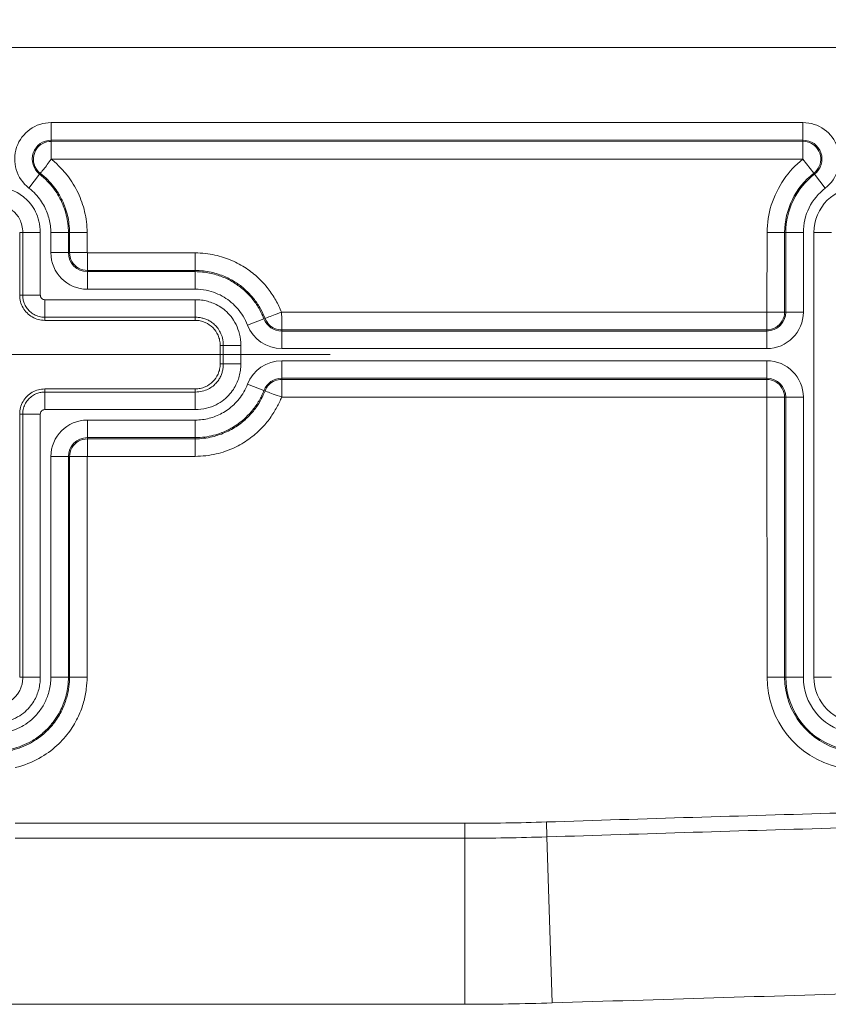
# Model space of a CAD drawing. Header units: inches. Extents: x 0 to 153, y 3 to 96.
# Tile 103 of 132: x 114.03 to 115.64, y 62.04 to 64.01. Entities that reach past the tile are written whole.
import ezdxf

# ---------------------------------------------------------------- set-up
doc = ezdxf.new("R2010")
doc.units = ezdxf.units.IN
doc.header["$LTSCALE"] = 4.5
doc.header["$MEASUREMENT"] = 0
doc.layers.add('Centerline (ANSI)', color=1, linetype='Continuous', lineweight=9, true_color=0xff0000)
for name, color, linetype, lineweight in [('Dimension (ANSI)', 7, 'Continuous', 9), ('Visible (ANSI)', 7, 'Continuous', 18), ('Visible Narrow (ANSI)', 7, 'Continuous', 5)]:
    doc.layers.add(name, color=color, linetype=linetype, lineweight=lineweight)
doc.styles.add('Note Text (ANSI)', font='arial.ttf')
doc.dimstyles.new('.XXX', dxfattribs={"dimscale": 4.5, "dimtxt": 0.095, "dimasz": 0.125, "dimexe": 0.1875, "dimexo": 0.063, "dimgap": 0.0625, "dimtad": 0, "dimtih": 1, "dimtoh": 1, "dimdec": 3, "dimrnd": 1e-08, "dimzin": 0, "dimdsep": 46, "dimtxsty": 'Note Text (ANSI)', "dimblk": 'Filled-1', "dimcen": 0.09, "dimdle": 0.45, "dimclrd": 256, "dimclre": 256, "dimclrt": 256, "dimadec": 0, "dimazin": 1, "dimtfac": 1.263158, "dimtofl": 0, "dimtmove": 0, "dimatfit": 3, "dimfxl": 1, "dimtolj": 1, "dimtzin": 4, "dimlwd": -1, "dimlwe": -1, "dimarcsym": 0})

# ---------------------------------------------------------------- blocks, each defined once
blk = doc.blocks.new('Filled-1')
at = {"color": 0}
for p, q in [((0, 0), (-1, 0.25)), ((-1, 0.25), (-1, -0.25)), ((-1, 0), (0, 0)), ((-1, -0.25), (0, 0))]:
    blk.add_line(p, q, dxfattribs=at)
at = {"color": 0, "flags": 128}
blk.add_lwpolyline([(-1, -0.25), (0, 0), (-1, 0.25), (-1, -0.25)], dxfattribs=at)
at = {"color": 0}
blk.add_solid([(-1, -0.25), (0, 0), (-1, 0.25), (-1, -0.25)], dxfattribs=at)
blk = doc.blocks.new('*D67')
at = {"layer": 'Defpoints', "color": 0, "transparency": 16777216}
for p in [(127.5591, 68.1746), (127.5591, 63.9629), (113.9341, 63.3379)]:
    blk.add_point(p, dxfattribs=at)
at = {"layer": 'Dimension (ANSI)', "transparency": 16777216}
for p, q in [((113.9341, 63.6214), (113.9341, 69.0184)), ((127.5591, 64.2464), (127.5591, 69.0184)), ((114.4966, 68.1746), (120.1934, 68.1746)), ((126.9966, 68.1746), (122.1582, 68.1746))]:
    blk.add_line(p, q, dxfattribs=at)
at = {"layer": 'Dimension (ANSI)', "transparency": 16777216, "xscale": 0.5625, "yscale": 0.5625, "zscale": 0.5625, "rotation": 180}
blk.add_blockref('Filled-1', (113.9341, 68.1746), dxfattribs=at)
at = {"layer": 'Dimension (ANSI)', "transparency": 16777216, "xscale": 0.5625, "yscale": 0.5625, "zscale": 0.5625}
blk.add_blockref('Filled-1', (127.5591, 68.1746), dxfattribs=at)
at = {"layer": 'Dimension (ANSI)', "transparency": 16777216, "insert": (120.4746, 68.393), "char_height": 0.4275, "attachment_point": 1, "style": 'Note Text (ANSI)'}
blk.add_mtext('\\A1;13.63', dxfattribs=at)

msp = doc.modelspace()

# ---------------------------------------------------------------- linework, layer by layer
at = {"layer": 'Centerline (ANSI)', "linetype": 'Continuous'}
msp.add_line((114.6466, 63.3379), (113.2216, 63.3379), dxfattribs=at)
at = {"layer": 'Visible (ANSI)'}
for p, q in [((116.2466, 63.9504), (113.6066, 63.9504)), ((114.0276, 63.4563), (114.0276, 63.5814)), ((114.1626, 63.541), (114.1626, 63.5057)), ((114.3776, 63.4063), (114.0776, 63.4063)), ((114.4276, 63.3194), (114.4276, 63.3564)), ((115.5179, 63.2532), (115.5179, 63.2885)), ((114.0776, 63.2694), (114.3776, 63.2694)), ((114.0276, 62.6944), (114.0276, 63.2194)), ((114.1623, 63.1344), (114.127, 63.1344))]:
    msp.add_line(p, q, dxfattribs=at)
for points, knots in [([(114.0776, 63.4063), (114.0733, 63.4063), (114.0645, 63.4075), (114.0523, 63.4125), (114.0418, 63.4206), (114.0337, 63.4311), (114.0287, 63.4433), (114.0276, 63.452), (114.0276, 63.4563)], [0, 0, 0, 0, 0.164605, 0.333667, 0.500193, 0.666606, 0.835389, 1, 1, 1, 1]), ([(114.4276, 63.3564), (114.4276, 63.3598), (114.4272, 63.3633), (114.4257, 63.3701), (114.4246, 63.3734), (114.4207, 63.3822), (114.4173, 63.3874), (114.4086, 63.396), (114.4034, 63.3995), (114.3947, 63.4034), (114.3913, 63.4045), (114.3845, 63.4059), (114.3811, 63.4063), (114.3776, 63.4063)], [0.000001, 0.000001, 0.000001, 0.000001, 0.0265062, 0.0265062, 0.0530304, 0.0530304, 0.0996621, 0.0996621, 0.1462946, 0.1462946, 0.1728191, 0.1728191, 0.1993227, 0.1993227, 0.1993227, 0.1993227]), ([(114.3776, 63.2694), (114.3811, 63.2694), (114.3845, 63.2698), (114.3913, 63.2713), (114.3947, 63.2724), (114.4034, 63.2763), (114.4086, 63.2798), (114.4173, 63.2884), (114.4207, 63.2936), (114.4246, 63.3023), (114.4257, 63.3057), (114.4272, 63.3125), (114.4276, 63.316), (114.4276, 63.3194)], [0.000001, 0.000001, 0.000001, 0.000001, 0.0265062, 0.0265062, 0.0530304, 0.0530304, 0.0996621, 0.0996621, 0.1462946, 0.1462946, 0.1728191, 0.1728191, 0.1993227, 0.1993227, 0.1993227, 0.1993227]), ([(114.0276, 63.2194), (114.0276, 63.2237), (114.0287, 63.2325), (114.0337, 63.2447), (114.0418, 63.2552), (114.0523, 63.2633), (114.0645, 63.2683), (114.0733, 63.2694), (114.0776, 63.2694)], [0, 0, 0, 0, 0.164611, 0.333394, 0.499807, 0.666333, 0.835395, 1, 1, 1, 1])]:
    msp.add_open_spline(points, degree=3, knots=knots, dxfattribs=at)
at = {"layer": 'Visible Narrow (ANSI)'}
for p, q in [((114.0905, 63.8008), (115.59, 63.8008)), ((114.0905, 63.7658), (114.0905, 63.8008)), ((115.59, 63.7658), (115.59, 63.8008)), ((114.0905, 63.7658), (115.59, 63.7658)), ((114.0905, 63.7632), (114.0905, 63.7658)), ((114.0905, 63.7632), (115.59, 63.7635)), ((114.0905, 63.7281), (114.0905, 63.7635)), ((115.59, 63.7658), (115.59, 63.7635)), ((115.59, 63.7281), (115.59, 63.7635)), ((114.0902, 63.7281), (115.59, 63.7281)), ((115.59, 63.7278), (115.6117, 63.6997)), ((114.0673, 63.6979), (114.0459, 63.6702)), ((114.0687, 63.6998), (114.0673, 63.6979)), ((115.6131, 63.6979), (115.6115, 63.6999)), ((115.6131, 63.6979), (115.6345, 63.6701)), ((114.0276, 63.5814), (114.0337, 63.5814)), ((114.0337, 63.5814), (114.0687, 63.5814)), ((114.0337, 63.5814), (114.0337, 63.4563)), ((114.0687, 63.5814), (114.0687, 63.4563)), ((114.0897, 63.5413), (114.0897, 63.5814)), ((114.1247, 63.5814), (114.0897, 63.5814)), ((114.1247, 63.5413), (114.1247, 63.5814)), ((114.127, 63.5814), (114.1247, 63.5814)), ((114.1272, 63.5413), (114.127, 63.5814)), ((114.162, 63.5814), (114.127, 63.5814)), ((114.1623, 63.5413), (114.162, 63.5814)), ((115.5185, 63.5813), (115.5182, 63.4229)), ((115.5185, 63.5813), (115.5535, 63.5813)), ((115.5535, 63.5813), (115.5534, 63.4229)), ((115.5535, 63.5813), (115.5558, 63.5813)), ((115.5558, 63.5813), (115.5908, 63.5813)), ((115.5558, 63.5813), (115.5558, 63.4229)), ((115.5908, 63.5813), (115.5908, 63.4229)), ((115.6117, 62.6944), (115.6117, 63.5813)), ((115.6467, 63.5813), (115.6117, 63.5813)), ((114.1247, 63.5413), (114.0897, 63.5413)), ((114.1272, 63.5413), (114.1247, 63.5413)), ((114.1623, 63.5413), (114.127, 63.5413)), ((114.3776, 63.5407), (114.1626, 63.541)), ((114.3776, 63.5407), (114.3776, 63.5057)), ((114.3776, 63.5057), (114.1626, 63.5058)), ((114.1626, 63.5058), (114.1626, 63.5034)), ((114.3776, 63.5034), (114.1626, 63.5034)), ((114.1626, 63.5034), (114.1626, 63.4684)), ((114.3776, 63.5057), (114.3776, 63.5034)), ((114.3776, 63.5034), (114.3776, 63.4684)), ((114.0276, 63.4563), (114.0337, 63.4563)), ((114.0337, 63.4563), (114.0687, 63.4563)), ((114.3776, 63.4684), (114.1626, 63.4684)), ((114.0776, 63.4475), (114.3776, 63.4475)), ((114.0776, 63.4125), (114.0776, 63.4475)), ((114.3776, 63.4125), (114.3776, 63.4475)), ((115.5179, 63.4226), (114.5499, 63.4225)), ((115.5179, 63.4226), (115.5179, 63.3873)), ((115.5182, 63.4229), (115.5535, 63.4229)), ((115.5558, 63.4229), (115.5534, 63.4229)), ((115.5558, 63.4229), (115.5908, 63.4229)), ((114.0776, 63.4125), (114.3776, 63.4125)), ((114.0776, 63.4063), (114.0776, 63.4125)), ((114.3776, 63.4063), (114.3776, 63.4125)), ((114.5148, 63.4093), (114.4821, 63.3967)), ((114.5172, 63.4102), (114.5148, 63.4093)), ((115.5179, 63.3875), (114.5502, 63.3873)), ((114.5502, 63.3873), (114.5502, 63.385)), ((115.5179, 63.385), (114.5502, 63.385)), ((114.5502, 63.385), (114.5502, 63.35)), ((115.5179, 63.385), (115.5179, 63.3875)), ((115.5179, 63.385), (115.5179, 63.35)), ((114.4276, 63.3564), (114.4337, 63.3564)), ((114.4337, 63.3564), (114.4687, 63.3564)), ((114.4337, 63.3564), (114.4337, 63.3194)), ((114.4687, 63.3564), (114.4687, 63.3194)), ((115.5179, 63.35), (114.5502, 63.35)), ((114.4276, 63.3194), (114.4337, 63.3194)), ((114.4337, 63.3194), (114.4687, 63.3194)), ((114.5502, 63.3258), (115.5179, 63.3258)), ((114.5502, 63.2908), (114.5502, 63.3258)), ((115.5179, 63.2908), (115.5179, 63.3258)), ((114.5148, 63.2665), (114.4821, 63.2791)), ((114.5502, 63.2908), (115.5179, 63.2908)), ((114.5502, 63.2908), (114.5502, 63.2883)), ((114.5502, 63.2532), (114.5502, 63.2885)), ((114.5502, 63.2883), (115.5179, 63.2884)), ((115.5179, 63.2884), (115.5179, 63.2908)), ((114.0776, 63.2694), (114.0776, 63.2633)), ((114.3776, 63.2633), (114.0776, 63.2633)), ((114.0776, 63.2633), (114.0776, 63.2283)), ((114.3776, 63.2694), (114.3776, 63.2633)), ((114.3776, 63.2633), (114.3776, 63.2283)), ((114.5148, 63.2665), (114.517, 63.2657)), ((114.55, 63.2532), (115.5179, 63.2532)), ((115.5182, 63.2529), (115.5185, 62.6944)), ((115.5182, 63.2529), (115.5535, 63.2529)), ((115.5532, 63.2529), (115.5535, 62.6944)), ((115.5532, 63.2529), (115.5558, 63.2529)), ((115.5558, 63.2529), (115.5558, 62.6944)), ((115.5558, 63.2529), (115.5908, 63.2529)), ((115.5908, 63.2529), (115.5908, 62.6944)), ((114.0276, 63.2194), (114.0337, 63.2194)), ((114.0337, 63.2194), (114.0687, 63.2194)), ((114.0337, 63.2194), (114.0337, 62.6944)), ((114.0687, 63.2194), (114.0687, 62.6944)), ((114.3776, 63.2283), (114.0776, 63.2283)), ((114.1626, 63.2073), (114.3776, 63.2073)), ((114.1626, 63.1723), (114.1626, 63.2073)), ((114.3776, 63.1723), (114.3776, 63.2073)), ((114.1626, 63.1698), (114.1626, 63.1723)), ((114.1626, 63.1723), (114.3776, 63.1723)), ((114.1626, 63.1698), (114.3776, 63.17)), ((114.1626, 63.1347), (114.1626, 63.17)), ((114.3776, 63.17), (114.3776, 63.1723)), ((114.3776, 63.135), (114.3776, 63.17)), ((114.0897, 62.6944), (114.0897, 63.1344)), ((114.1247, 63.1344), (114.0897, 63.1344)), ((114.127, 63.1344), (114.1247, 63.1344)), ((114.1247, 62.6944), (114.1247, 63.1344)), ((114.127, 62.6944), (114.127, 63.1344)), ((114.162, 62.6944), (114.1623, 63.1344)), ((114.1626, 63.1347), (114.3776, 63.135)), ((114.0276, 62.6944), (114.0337, 62.6944)), ((114.0337, 62.6944), (114.0687, 62.6944)), ((114.0337, 62.6922), (114.0337, 62.6922)), ((114.0687, 62.6922), (114.0687, 62.6922)), ((114.1247, 62.6944), (114.0897, 62.6944)), ((114.127, 62.6944), (114.1247, 62.6944)), ((114.162, 62.6944), (114.127, 62.6944)), ((115.5185, 62.6944), (115.5535, 62.6944)), ((115.5535, 62.6944), (115.5558, 62.6944)), ((115.5558, 62.6944), (115.5908, 62.6944)), ((115.6467, 62.6944), (115.6117, 62.6944)), ((114.0583, 62.5286), (114.0583, 62.5286)), ((114.0185, 62.4031), (114.9157, 62.4031)), ((114.9157, 62.3734), (114.9157, 62.4031)), ((115.0794, 62.376), (115.0784, 62.4058)), ((114.0185, 62.3734), (114.9157, 62.3734)), ((114.9157, 62.3734), (114.9157, 62.0421)), ((115.09, 62.0449), (115.0794, 62.376)), ((114.9157, 62.0421), (113.9462, 62.0421))]:
    msp.add_line(p, q, dxfattribs=at)
for centre, radius, start, end in [((114.0905, 63.7279), 0.0729, 90, 232.3342), ((115.59, 63.7279), 0.0729, 307.6142, 90), ((114.0905, 63.7279), 0.0379, 90, 232.3342), ((115.59, 63.7279), 0.0379, 307.6142, 90), ((115.7029, 63.5813), 0.1494, 127.614, 180), ((115.7029, 63.5813), 0.1471, 127.6142, 180), ((115.7029, 63.5813), 0.1121, 127.6142, 180), ((115.7029, 63.5813), 0.0911, 90, 180), ((114.1626, 63.5413), 0.0729, 180, 270), ((114.1626, 63.5413), 0.0379, 180, 270), ((115.5179, 63.4229), 0.0729, 270, 0), ((115.5179, 63.4229), 0.0379, 270, 0), ((114.5502, 63.4229), 0.0729, 201.0322, 270), ((114.5502, 63.4229), 0.0379, 201.032, 270), ((114.5502, 63.2529), 0.0729, 90, 158.967), ((115.5179, 63.2529), 0.0729, 0, 90), ((114.5502, 63.2529), 0.0379, 90, 158.967), ((115.5179, 63.2529), 0.0379, 0, 90), ((114.1626, 63.1344), 0.0729, 90, 180), ((114.1626, 63.1344), 0.0379, 90, 180), ((115.7029, 62.6944), 0.1844, 180, 257.116), ((115.7029, 62.6944), 0.1494, 180, 257.1161), ((115.7029, 62.6944), 0.1471, 180, 257.1163), ((115.7029, 62.6944), 0.1121, 180, 257.1163), ((115.7029, 62.6944), 0.0911, 180, 270), ((120.7466, -113.8211), 176.318, 91.652439, 91.842243), ((114.9157, 67.4654), 5.0623, 270, 271.8422), ((120.7466, -113.8211), 176.2882, 91.652439, 91.842243), ((114.9157, 67.4654), 5.092, 270, 271.8422), ((120.7466, -113.8211), 175.9569, 91.632281, 91.842243), ((114.9157, 67.4654), 5.4233, 270, 271.8422)]:
    msp.add_arc(centre, radius, start, end, dxfattribs=at)
for points, knots in [([(114.0687, 63.6998), (114.0641, 63.7034), (114.0566, 63.7128), (114.0535, 63.7308), (114.0594, 63.7481), (114.0728, 63.7606), (114.0846, 63.7632), (114.0905, 63.7633)], [0, 0, 0, 0, 0.2, 0.4, 0.6, 0.8, 0.9999982, 0.9999982, 0.9999982, 0.9999982]), ([(115.59, 63.7635), (115.5958, 63.7634), (115.6075, 63.7606), (115.621, 63.7482), (115.6269, 63.7309), (115.624, 63.7128), (115.6162, 63.7035), (115.6116, 63.6998)], [0.0000005, 0.0000005, 0.0000005, 0.0000005, 0.2, 0.4, 0.6, 0.8, 0.9999977, 0.9999977, 0.9999977, 0.9999977]), ([(114.0905, 63.7281), (114.0872, 63.7245), (114.0851, 63.7206), (114.0827, 63.7171), (114.0802, 63.7135), (114.0776, 63.7105), (114.0755, 63.7078), (114.0734, 63.7052), (114.0718, 63.703), (114.0707, 63.7017), (114.0696, 63.7004), (114.0689, 63.6999), (114.0687, 63.6998)], [0, 0, 0, 0, 0.25, 0.25, 0.25, 0.5, 0.5, 0.5, 0.75, 0.75, 0.75, 0.9999999, 0.9999999, 0.9999999, 0.9999999]), ([(114.162, 63.5814), (114.162, 63.5888), (114.1611, 63.6031), (114.1575, 63.6231), (114.1519, 63.6424), (114.1443, 63.6609), (114.1349, 63.6782), (114.1234, 63.695), (114.1087, 63.7113), (114.0975, 63.7223), (114.0905, 63.7281)], [0, 0, 0, 0, 0.125, 0.25, 0.375, 0.5, 0.625, 0.75, 0.875, 0.9991777, 0.9991777, 0.9991777, 0.9991777]), ([(115.59, 63.7277), (115.5747, 63.7159), (115.5503, 63.6896), (115.5237, 63.6364), (115.5185, 63.6003), (115.5185, 63.5813)], [0.002606, 0.002606, 0.002606, 0.002606, 0.3333333, 0.6666667, 1, 1, 1, 1]), ([(114.1247, 63.5814), (114.1247, 63.5874), (114.1243, 63.5934), (114.1236, 63.5992), (114.1229, 63.605), (114.1218, 63.6105), (114.1205, 63.6161), (114.1191, 63.6217), (114.1174, 63.6273), (114.1153, 63.6329), (114.1132, 63.6385), (114.1108, 63.644), (114.1079, 63.6496), (114.107, 63.6514), (114.106, 63.6531), (114.105, 63.6549), (114.1028, 63.6586), (114.1004, 63.6624), (114.0978, 63.666), (114.094, 63.6715), (114.0897, 63.6769), (114.0846, 63.6822), (114.0796, 63.6876), (114.0738, 63.6929), (114.0673, 63.6979)], [0, 0, 0, 0, 0.1428571, 0.1428571, 0.1428571, 0.2857143, 0.2857143, 0.2857143, 0.4285714, 0.4285714, 0.4285714, 0.5714286, 0.5714286, 0.5714286, 0.6172701, 0.6172701, 0.6172701, 0.7142857, 0.7142857, 0.7142857, 0.8571429, 0.8571429, 0.8571429, 1, 1, 1, 1]), ([(114.127, 63.5814), (114.127, 63.5873), (114.1266, 63.5931), (114.1259, 63.5987), (114.1253, 63.6044), (114.1243, 63.6098), (114.1231, 63.6151), (114.1219, 63.6204), (114.1203, 63.6256), (114.1186, 63.6307), (114.1168, 63.6358), (114.1147, 63.6408), (114.1124, 63.6457), (114.1107, 63.6492), (114.1089, 63.6527), (114.107, 63.656), (114.1062, 63.6573), (114.1055, 63.6585), (114.1048, 63.6597), (114.1019, 63.6643), (114.0988, 63.6688), (114.0953, 63.6733), (114.0918, 63.6778), (114.0879, 63.6822), (114.0835, 63.6867), (114.0791, 63.6911), (114.0742, 63.6955), (114.0687, 63.6998)], [0, 0, 0, 0, 0.125, 0.125, 0.125, 0.25, 0.25, 0.25, 0.375, 0.375, 0.375, 0.5, 0.5, 0.5, 0.5915873, 0.5915873, 0.5915873, 0.625, 0.625, 0.625, 0.75, 0.75, 0.75, 0.875, 0.875, 0.875, 0.9999922, 0.9999922, 0.9999922, 0.9999922]), ([(113.9776, 63.6725), (113.9819, 63.6725), (113.9904, 63.6719), (114.0022, 63.6696), (114.0138, 63.6657), (114.0255, 63.6599), (114.0375, 63.6514), (114.0494, 63.6394), (114.0596, 63.6236), (114.0668, 63.6043), (114.0687, 63.5894), (114.0687, 63.5814)], [0, 0, 0, 0, 0.1111111, 0.2222222, 0.3333333, 0.4444444, 0.5555556, 0.6666667, 0.7777778, 0.8888889, 0.9999998, 0.9999998, 0.9999998, 0.9999998]), ([(114.0897, 63.5814), (114.0897, 63.586), (114.0894, 63.5905), (114.0888, 63.5949), (114.0883, 63.5993), (114.0875, 63.6036), (114.0865, 63.6078), (114.0854, 63.6121), (114.0841, 63.6164), (114.0825, 63.6207), (114.0809, 63.6249), (114.0791, 63.6292), (114.0769, 63.6334), (114.0747, 63.6376), (114.0722, 63.6417), (114.0692, 63.6459), (114.0663, 63.65), (114.063, 63.6541), (114.0591, 63.6582), (114.0553, 63.6623), (114.0509, 63.6663), (114.0459, 63.6702)], [0.0000001, 0.0000001, 0.0000001, 0.0000001, 0.1428571, 0.1428571, 0.1428571, 0.2857143, 0.2857143, 0.2857143, 0.4285714, 0.4285714, 0.4285714, 0.5714286, 0.5714286, 0.5714286, 0.7142857, 0.7142857, 0.7142857, 0.8571429, 0.8571429, 0.8571429, 1, 1, 1, 1]), ([(113.9776, 63.6375), (113.9803, 63.6375), (113.9831, 63.6373), (113.9857, 63.637), (113.9882, 63.6366), (113.9907, 63.6361), (113.9932, 63.6355), (113.9956, 63.6348), (113.998, 63.634), (114.0004, 63.633), (114.0027, 63.632), (114.0051, 63.6309), (114.0075, 63.6294), (114.0099, 63.628), (114.0123, 63.6263), (114.0147, 63.6242), (114.0171, 63.6222), (114.0195, 63.6198), (114.0217, 63.617), (114.0239, 63.6142), (114.026, 63.611), (114.0278, 63.6074), (114.0295, 63.6039), (114.031, 63.5999), (114.0321, 63.5956), (114.0331, 63.5912), (114.0337, 63.5864), (114.0337, 63.5814)], [0, 0, 0, 0, 0.111111, 0.111111, 0.111111, 0.222222, 0.222222, 0.222222, 0.333333, 0.333333, 0.333333, 0.444444, 0.444444, 0.444444, 0.555556, 0.555556, 0.555556, 0.666667, 0.666667, 0.666667, 0.777778, 0.777778, 0.777778, 0.888889, 0.888889, 0.888889, 1, 1, 1, 1]), ([(114.5499, 63.4225), (114.5468, 63.4307), (114.5429, 63.4386), (114.5385, 63.4464), (114.5341, 63.4541), (114.5291, 63.4618), (114.5233, 63.4693), (114.5175, 63.4768), (114.5109, 63.4841), (114.5035, 63.491), (114.4962, 63.4979), (114.4881, 63.5043), (114.4792, 63.5102), (114.4703, 63.5161), (114.4607, 63.5213), (114.4503, 63.5258), (114.4399, 63.5302), (114.4288, 63.5339), (114.4167, 63.5365), (114.4046, 63.5391), (114.3915, 63.5407), (114.3776, 63.5407)], [0, 0, 0, 0, 0.142857, 0.142857, 0.142857, 0.285714, 0.285714, 0.285714, 0.428571, 0.428571, 0.428571, 0.571429, 0.571429, 0.571429, 0.714286, 0.714286, 0.714286, 0.857143, 0.857143, 0.857143, 1, 1, 1, 1]), ([(114.5172, 63.4102), (114.5145, 63.4165), (114.5115, 63.423), (114.508, 63.4293), (114.5044, 63.4356), (114.5004, 63.4418), (114.4957, 63.4478), (114.491, 63.4539), (114.4856, 63.4598), (114.4796, 63.4654), (114.4736, 63.471), (114.4671, 63.4763), (114.4599, 63.481), (114.4527, 63.4858), (114.445, 63.49), (114.4366, 63.4936), (114.4282, 63.4972), (114.4191, 63.5002), (114.4093, 63.5023), (114.3994, 63.5045), (114.3888, 63.5057), (114.3776, 63.5057)], [0, 0, 0, 0, 0.142857, 0.142857, 0.142857, 0.285714, 0.285714, 0.285714, 0.428571, 0.428571, 0.428571, 0.571429, 0.571429, 0.571429, 0.714286, 0.714286, 0.714286, 0.857143, 0.857143, 0.857143, 1, 1, 1, 1]), ([(114.5148, 63.4093), (114.5116, 63.4176), (114.5077, 63.4254), (114.5034, 63.4325), (114.4991, 63.4397), (114.4943, 63.4462), (114.4891, 63.4522), (114.4839, 63.4583), (114.4783, 63.4638), (114.4723, 63.4689), (114.4663, 63.4739), (114.46, 63.4784), (114.4532, 63.4825), (114.4464, 63.4866), (114.4392, 63.4902), (114.4315, 63.4932), (114.4237, 63.4962), (114.4154, 63.4988), (114.4064, 63.5006), (114.3975, 63.5024), (114.3878, 63.5034), (114.3776, 63.5034)], [0.0000035, 0.0000035, 0.0000035, 0.0000035, 0.1428571, 0.1428571, 0.1428571, 0.2857143, 0.2857143, 0.2857143, 0.4285714, 0.4285714, 0.4285714, 0.5714286, 0.5714286, 0.5714286, 0.7142857, 0.7142857, 0.7142857, 0.8571429, 0.8571429, 0.8571429, 1, 1, 1, 1]), ([(114.0337, 63.4563), (114.0337, 63.4538), (114.034, 63.4511), (114.0344, 63.4484), (114.0349, 63.4458), (114.0357, 63.4431), (114.0368, 63.4403), (114.0379, 63.4375), (114.0393, 63.4346), (114.0412, 63.4318), (114.0431, 63.429), (114.0454, 63.4264), (114.0479, 63.4241), (114.0504, 63.4218), (114.0532, 63.4197), (114.0562, 63.4181), (114.0592, 63.4164), (114.0625, 63.415), (114.0661, 63.414), (114.0697, 63.413), (114.0736, 63.4125), (114.0776, 63.4125)], [0, 0, 0, 0, 0.1428571, 0.1428571, 0.1428571, 0.2857143, 0.2857143, 0.2857143, 0.4285714, 0.4285714, 0.4285714, 0.5714286, 0.5714286, 0.5714286, 0.7142857, 0.7142857, 0.7142857, 0.8571429, 0.8571429, 0.8571429, 1, 1, 1, 1]), ([(114.0687, 63.4563), (114.0687, 63.4558), (114.0688, 63.4553), (114.0689, 63.4547), (114.069, 63.4542), (114.0691, 63.4537), (114.0693, 63.4531), (114.0696, 63.4525), (114.0699, 63.452), (114.0702, 63.4514), (114.0706, 63.4508), (114.0711, 63.4503), (114.0716, 63.4498), (114.0721, 63.4494), (114.0726, 63.4489), (114.0733, 63.4486), (114.0739, 63.4483), (114.0745, 63.448), (114.0753, 63.4478), (114.076, 63.4476), (114.0767, 63.4475), (114.0776, 63.4475)], [0, 0, 0, 0, 0.142857, 0.142857, 0.142857, 0.285714, 0.285714, 0.285714, 0.428571, 0.428571, 0.428571, 0.571429, 0.571429, 0.571429, 0.714286, 0.714286, 0.714286, 0.857143, 0.857143, 0.857143, 1, 1, 1, 1]), ([(114.4821, 63.3967), (114.4797, 63.4031), (114.4768, 63.409), (114.4735, 63.4144), (114.4702, 63.4198), (114.4666, 63.4248), (114.4626, 63.4294), (114.4586, 63.434), (114.4543, 63.4383), (114.4497, 63.4421), (114.4452, 63.446), (114.4404, 63.4494), (114.4352, 63.4525), (114.4301, 63.4556), (114.4246, 63.4583), (114.4187, 63.4606), (114.4128, 63.4629), (114.4064, 63.4649), (114.3995, 63.4662), (114.3927, 63.4676), (114.3854, 63.4684), (114.3776, 63.4684)], [0.000007, 0.000007, 0.000007, 0.000007, 0.1428571, 0.1428571, 0.1428571, 0.2857143, 0.2857143, 0.2857143, 0.4285714, 0.4285714, 0.4285714, 0.5714286, 0.5714286, 0.5714286, 0.7142857, 0.7142857, 0.7142857, 0.8571429, 0.8571429, 0.8571429, 1, 1, 1, 1]), ([(114.3776, 63.4475), (114.3819, 63.4475), (114.3904, 63.4469), (114.4022, 63.4446), (114.4138, 63.4407), (114.4255, 63.4349), (114.4375, 63.4264), (114.4494, 63.4144), (114.4596, 63.3986), (114.4668, 63.3793), (114.4687, 63.3644), (114.4687, 63.3564)], [0, 0, 0, 0, 0.1111111, 0.2222222, 0.3333333, 0.4444444, 0.5555556, 0.6666667, 0.7777778, 0.8888889, 0.9999998, 0.9999998, 0.9999998, 0.9999998]), ([(114.5499, 63.4225), (114.544, 63.4206), (114.5328, 63.4161), (114.5212, 63.4118), (114.5173, 63.41), (114.5172, 63.4102)], [0, 0, 0, 0, 0.3333333, 0.6666667, 0.9999963, 0.9999963, 0.9999963, 0.9999963]), ([(114.5499, 63.4225), (114.5499, 63.4165), (114.5509, 63.4039), (114.5508, 63.3906), (114.5502, 63.3874), (114.5502, 63.3873)], [0, 0, 0, 0, 0.3333333, 0.6666667, 1, 1, 1, 1]), ([(114.3776, 63.4125), (114.3803, 63.4125), (114.3831, 63.4123), (114.3857, 63.412), (114.3882, 63.4116), (114.3907, 63.4111), (114.3932, 63.4105), (114.3956, 63.4098), (114.398, 63.409), (114.4004, 63.408), (114.4027, 63.407), (114.4051, 63.4059), (114.4075, 63.4044), (114.4099, 63.403), (114.4123, 63.4013), (114.4147, 63.3992), (114.4171, 63.3972), (114.4195, 63.3948), (114.4217, 63.392), (114.4239, 63.3892), (114.426, 63.386), (114.4278, 63.3824), (114.4295, 63.3789), (114.431, 63.3749), (114.4321, 63.3706), (114.4331, 63.3662), (114.4337, 63.3614), (114.4337, 63.3564)], [0, 0, 0, 0, 0.111111, 0.111111, 0.111111, 0.222222, 0.222222, 0.222222, 0.333333, 0.333333, 0.333333, 0.444444, 0.444444, 0.444444, 0.555556, 0.555556, 0.555556, 0.666667, 0.666667, 0.666667, 0.777778, 0.777778, 0.777778, 0.888889, 0.888889, 0.888889, 1, 1, 1, 1]), ([(114.5502, 63.3873), (114.5454, 63.3874), (114.536, 63.3892), (114.5238, 63.3974), (114.5188, 63.4057), (114.5172, 63.4102)], [0, 0, 0, 0, 0.3333333, 0.6666667, 0.9999695, 0.9999695, 0.9999695, 0.9999695]), ([(114.4687, 63.3194), (114.4687, 63.3151), (114.4681, 63.3067), (114.4658, 63.2948), (114.4619, 63.2832), (114.4561, 63.2715), (114.4476, 63.2595), (114.4356, 63.2476), (114.4198, 63.2374), (114.4005, 63.2302), (114.3856, 63.2283), (114.3776, 63.2283)], [0, 0, 0, 0, 0.1111111, 0.2222222, 0.3333333, 0.4444444, 0.5555556, 0.6666667, 0.7777778, 0.8888889, 0.9999998, 0.9999998, 0.9999998, 0.9999998]), ([(114.4337, 63.3194), (114.4337, 63.3167), (114.4335, 63.314), (114.4332, 63.3114), (114.4329, 63.3088), (114.4324, 63.3063), (114.4317, 63.3039), (114.4311, 63.3014), (114.4303, 63.299), (114.4293, 63.2966), (114.4283, 63.2943), (114.4271, 63.2919), (114.4257, 63.2895), (114.4242, 63.2871), (114.4225, 63.2847), (114.4205, 63.2823), (114.4184, 63.2799), (114.416, 63.2775), (114.4132, 63.2753), (114.4104, 63.2731), (114.4072, 63.271), (114.4037, 63.2692), (114.4001, 63.2675), (114.3962, 63.266), (114.3918, 63.265), (114.3874, 63.2639), (114.3826, 63.2633), (114.3776, 63.2633)], [0, 0, 0, 0, 0.111111, 0.111111, 0.111111, 0.222222, 0.222222, 0.222222, 0.333333, 0.333333, 0.333333, 0.444444, 0.444444, 0.444444, 0.555556, 0.555556, 0.555556, 0.666667, 0.666667, 0.666667, 0.777778, 0.777778, 0.777778, 0.888889, 0.888889, 0.888889, 1, 1, 1, 1]), ([(114.3776, 63.2073), (114.3826, 63.2073), (114.3874, 63.2077), (114.3921, 63.2083), (114.3967, 63.2089), (114.4012, 63.2098), (114.4055, 63.2109), (114.4099, 63.212), (114.4142, 63.2134), (114.4184, 63.2151), (114.4227, 63.2167), (114.4269, 63.2187), (114.431, 63.2209), (114.4352, 63.2231), (114.4392, 63.2257), (114.4432, 63.2286), (114.4471, 63.2314), (114.4509, 63.2346), (114.4546, 63.2381), (114.4583, 63.2416), (114.4619, 63.2454), (114.4653, 63.2496), (114.4686, 63.2539), (114.4718, 63.2585), (114.4747, 63.2634), (114.4775, 63.2683), (114.48, 63.2735), (114.4821, 63.2791)], [0.0000001, 0.0000001, 0.0000001, 0.0000001, 0.1111111, 0.1111111, 0.1111111, 0.2222222, 0.2222222, 0.2222222, 0.3333333, 0.3333333, 0.3333333, 0.4444444, 0.4444444, 0.4444444, 0.5555556, 0.5555556, 0.5555556, 0.6666667, 0.6666667, 0.6666667, 0.7777778, 0.7777778, 0.7777778, 0.8888889, 0.8888889, 0.8888889, 1, 1, 1, 1]), ([(114.0776, 63.2633), (114.075, 63.2633), (114.0723, 63.2631), (114.0697, 63.2626), (114.067, 63.2621), (114.0644, 63.2614), (114.0616, 63.2603), (114.0588, 63.2592), (114.0558, 63.2577), (114.053, 63.2558), (114.0503, 63.2539), (114.0476, 63.2517), (114.0453, 63.2491), (114.043, 63.2466), (114.041, 63.2438), (114.0393, 63.2408), (114.0376, 63.2378), (114.0362, 63.2345), (114.0352, 63.2309), (114.0343, 63.2273), (114.0337, 63.2234), (114.0337, 63.2194)], [0, 0, 0, 0, 0.1428571, 0.1428571, 0.1428571, 0.2857143, 0.2857143, 0.2857143, 0.4285714, 0.4285714, 0.4285714, 0.5714286, 0.5714286, 0.5714286, 0.7142857, 0.7142857, 0.7142857, 0.8571429, 0.8571429, 0.8571429, 1, 1, 1, 1]), ([(114.3776, 63.1723), (114.3842, 63.1723), (114.3906, 63.1728), (114.3967, 63.1736), (114.4028, 63.1744), (114.4085, 63.1755), (114.4142, 63.177), (114.42, 63.1785), (114.4256, 63.1803), (114.4311, 63.1825), (114.4367, 63.1846), (114.4422, 63.1872), (114.4477, 63.1901), (114.4488, 63.1907), (114.45, 63.1914), (114.4511, 63.192), (114.4554, 63.1945), (114.4596, 63.1972), (114.4637, 63.2002), (114.4689, 63.204), (114.4739, 63.2081), (114.4787, 63.2127), (114.4835, 63.2172), (114.4882, 63.2222), (114.4926, 63.2278), (114.497, 63.2333), (114.5012, 63.2394), (114.505, 63.2459), (114.5087, 63.2524), (114.512, 63.2592), (114.5148, 63.2665)], [0, 0, 0, 0, 0.1111111, 0.1111111, 0.1111111, 0.2222222, 0.2222222, 0.2222222, 0.3333333, 0.3333333, 0.3333333, 0.4444444, 0.4444444, 0.4444444, 0.467771, 0.467771, 0.467771, 0.5555556, 0.5555556, 0.5555556, 0.6666667, 0.6666667, 0.6666667, 0.7777778, 0.7777778, 0.7777778, 0.8888889, 0.8888889, 0.8888889, 1, 1, 1, 1]), ([(114.3776, 63.17), (114.3894, 63.17), (114.4008, 63.1715), (114.4113, 63.1739), (114.4218, 63.1764), (114.4315, 63.1798), (114.4404, 63.1839), (114.4493, 63.188), (114.4573, 63.1928), (114.4645, 63.198), (114.4718, 63.2032), (114.4782, 63.2088), (114.4839, 63.2145), (114.4896, 63.2203), (114.4945, 63.2262), (114.4987, 63.232), (114.5029, 63.2379), (114.5065, 63.2436), (114.5095, 63.2493), (114.5125, 63.2549), (114.5149, 63.2604), (114.517, 63.2657)], [0.0000003, 0.0000003, 0.0000003, 0.0000003, 0.1428571, 0.1428571, 0.1428571, 0.2857143, 0.2857143, 0.2857143, 0.4285714, 0.4285714, 0.4285714, 0.5714286, 0.5714286, 0.5714286, 0.7142857, 0.7142857, 0.7142857, 0.8571429, 0.8571429, 0.8571429, 0.9999958, 0.9999958, 0.9999958, 0.9999958]), ([(114.5502, 63.2532), (114.544, 63.2555), (114.5382, 63.2573), (114.5333, 63.2591), (114.5283, 63.2608), (114.5241, 63.2625), (114.5214, 63.2637), (114.5186, 63.2648), (114.5171, 63.2656), (114.517, 63.2657)], [0, 0, 0, 0, 0.3333333, 0.3333333, 0.3333333, 0.6666667, 0.6666667, 0.6666667, 1, 1, 1, 1]), ([(114.3776, 63.135), (114.3924, 63.135), (114.4063, 63.1368), (114.4192, 63.1398), (114.4321, 63.1428), (114.4441, 63.147), (114.4551, 63.1521), (114.466, 63.1572), (114.476, 63.1631), (114.4849, 63.1695), (114.4939, 63.1759), (114.5018, 63.1829), (114.5088, 63.1899), (114.5158, 63.197), (114.5219, 63.2043), (114.5271, 63.2115), (114.5323, 63.2187), (114.5366, 63.2259), (114.5404, 63.2329), (114.5442, 63.2398), (114.5474, 63.2465), (114.5502, 63.2532)], [0.0000004, 0.0000004, 0.0000004, 0.0000004, 0.1428571, 0.1428571, 0.1428571, 0.2857143, 0.2857143, 0.2857143, 0.4285714, 0.4285714, 0.4285714, 0.5714286, 0.5714286, 0.5714286, 0.7142857, 0.7142857, 0.7142857, 0.8571429, 0.8571429, 0.8571429, 1, 1, 1, 1]), ([(114.0776, 63.2283), (114.077, 63.2283), (114.0765, 63.2282), (114.076, 63.2281), (114.0754, 63.228), (114.0749, 63.2279), (114.0743, 63.2277), (114.0738, 63.2275), (114.0732, 63.2272), (114.0726, 63.2268), (114.0721, 63.2264), (114.0715, 63.226), (114.0711, 63.2254), (114.0706, 63.2249), (114.0702, 63.2244), (114.0698, 63.2238), (114.0695, 63.2231), (114.0692, 63.2225), (114.069, 63.2218), (114.0688, 63.221), (114.0687, 63.2203), (114.0687, 63.2194)], [0, 0, 0, 0, 0.142857, 0.142857, 0.142857, 0.285714, 0.285714, 0.285714, 0.428571, 0.428571, 0.428571, 0.571429, 0.571429, 0.571429, 0.714286, 0.714286, 0.714286, 0.857143, 0.857143, 0.857143, 1, 1, 1, 1]), ([(114.0687, 62.6944), (114.0687, 62.6901), (114.0681, 62.6817), (114.0658, 62.6698), (114.0619, 62.6582), (114.0561, 62.6465), (114.0476, 62.6345), (114.0356, 62.6226), (114.0198, 62.6124), (114.0005, 62.6052), (113.9856, 62.6033), (113.9776, 62.6033)], [0, 0, 0, 0, 0.1111111, 0.2222222, 0.3333333, 0.4444444, 0.5555556, 0.6666667, 0.7777778, 0.8888889, 0.9999998, 0.9999998, 0.9999998, 0.9999998]), ([(114.0337, 62.6944), (114.0337, 62.6917), (114.0335, 62.689), (114.0332, 62.6864), (114.0329, 62.6838), (114.0324, 62.6813), (114.0317, 62.6789), (114.0311, 62.6764), (114.0303, 62.674), (114.0293, 62.6716), (114.0283, 62.6693), (114.0271, 62.6669), (114.0257, 62.6645), (114.0242, 62.6621), (114.0225, 62.6597), (114.0205, 62.6573), (114.0184, 62.6549), (114.016, 62.6525), (114.0132, 62.6503), (114.0104, 62.6481), (114.0072, 62.646), (114.0037, 62.6442), (114.0001, 62.6425), (113.9962, 62.641), (113.9918, 62.64), (113.9874, 62.6389), (113.9826, 62.6383), (113.9776, 62.6383)], [0, 0, 0, 0, 0.111111, 0.111111, 0.111111, 0.222222, 0.222222, 0.222222, 0.333333, 0.333333, 0.333333, 0.444444, 0.444444, 0.444444, 0.555556, 0.555556, 0.555556, 0.666667, 0.666667, 0.666667, 0.777778, 0.777778, 0.777778, 0.888889, 0.888889, 0.888889, 1, 1, 1, 1]), ([(114.0027, 62.5852), (114.0084, 62.5865), (114.014, 62.5883), (114.0195, 62.5905), (114.0249, 62.5926), (114.0302, 62.5952), (114.0355, 62.5985), (114.0409, 62.6017), (114.0463, 62.6056), (114.0516, 62.6103), (114.0568, 62.6149), (114.0619, 62.6202), (114.0664, 62.6261), (114.0709, 62.6319), (114.0749, 62.6383), (114.0783, 62.6452), (114.0817, 62.6521), (114.0844, 62.6596), (114.0864, 62.6678), (114.0884, 62.6759), (114.0897, 62.6848), (114.0897, 62.6944)], [0, 0, 0, 0, 0.142857, 0.142857, 0.142857, 0.285714, 0.285714, 0.285714, 0.428571, 0.428571, 0.428571, 0.571429, 0.571429, 0.571429, 0.714286, 0.714286, 0.714286, 0.857143, 0.857143, 0.857143, 1, 1, 1, 1]), ([(114.0106, 62.5511), (114.0179, 62.5528), (114.0253, 62.5551), (114.0325, 62.558), (114.0388, 62.5605), (114.0449, 62.5635), (114.0511, 62.567), (114.052, 62.5675), (114.0528, 62.568), (114.0536, 62.5685), (114.0607, 62.5728), (114.0679, 62.578), (114.0747, 62.584), (114.0816, 62.5901), (114.0882, 62.597), (114.0941, 62.6047), (114.098, 62.6098), (114.1017, 62.6152), (114.105, 62.6209), (114.1067, 62.6238), (114.1083, 62.6268), (114.1098, 62.6299), (114.1142, 62.639), (114.1178, 62.6487), (114.1204, 62.6594), (114.1231, 62.6702), (114.1247, 62.682), (114.1247, 62.6944)], [0, 0, 0, 0, 0.142857, 0.142857, 0.142857, 0.268705, 0.268705, 0.268705, 0.285714, 0.285714, 0.285714, 0.428571, 0.428571, 0.428571, 0.571429, 0.571429, 0.571429, 0.665822, 0.665822, 0.665822, 0.714286, 0.714286, 0.714286, 0.857143, 0.857143, 0.857143, 1, 1, 1, 1]), ([(114.0112, 62.5486), (114.0251, 62.5521), (114.0379, 62.5572), (114.0491, 62.5632), (114.0602, 62.5693), (114.0698, 62.5764), (114.0781, 62.5839), (114.0864, 62.5915), (114.0933, 62.5994), (114.099, 62.6074), (114.1048, 62.6154), (114.1093, 62.6234), (114.113, 62.6313), (114.1166, 62.6392), (114.1194, 62.6469), (114.1214, 62.6542), (114.1235, 62.6616), (114.1249, 62.6687), (114.1257, 62.6754), (114.1266, 62.6821), (114.127, 62.6885), (114.127, 62.6944)], [0, 0, 0, 0, 0.142857, 0.142857, 0.142857, 0.285714, 0.285714, 0.285714, 0.428571, 0.428571, 0.428571, 0.571429, 0.571429, 0.571429, 0.714286, 0.714286, 0.714286, 0.857143, 0.857143, 0.857143, 1, 1, 1, 1]), ([(114.0188, 62.5144), (114.0366, 62.5185), (114.0521, 62.5249), (114.0658, 62.5325), (114.0795, 62.5401), (114.0914, 62.5488), (114.1017, 62.5581), (114.1119, 62.5673), (114.1204, 62.5771), (114.1274, 62.587), (114.1345, 62.5969), (114.1402, 62.6068), (114.1447, 62.6165), (114.1492, 62.6263), (114.1526, 62.6357), (114.1551, 62.6448), (114.1577, 62.6539), (114.1594, 62.6626), (114.1604, 62.6709), (114.1615, 62.6792), (114.162, 62.687), (114.162, 62.6944)], [0, 0, 0, 0, 0.142857, 0.142857, 0.142857, 0.285714, 0.285714, 0.285714, 0.428571, 0.428571, 0.428571, 0.571429, 0.571429, 0.571429, 0.714286, 0.714286, 0.714286, 0.857143, 0.857143, 0.857143, 1, 1, 1, 1])]:
    msp.add_open_spline(points, degree=3, knots=knots, dxfattribs=at)
for points in [[(114.1626, 63.5058), (114.1564, 63.5058), (114.144, 63.509), (114.1302, 63.5227), (114.1272, 63.5351), (114.127, 63.5413)], [(115.5534, 63.4229), (115.5534, 63.4167), (115.5502, 63.4044), (115.5365, 63.3905), (115.5241, 63.3875), (115.5179, 63.3873)], [(114.517, 63.2657), (114.5187, 63.2701), (114.5238, 63.2782), (114.5359, 63.2866), (114.5454, 63.2883), (114.5502, 63.2885)], [(115.5179, 63.2884), (115.5241, 63.2884), (115.5364, 63.2852), (115.5502, 63.2715), (115.5532, 63.2591), (115.5535, 63.2529)], [(114.127, 63.1344), (114.1271, 63.1406), (114.1302, 63.153), (114.1439, 63.1668), (114.1564, 63.1698), (114.1626, 63.17)]]:
    msp.add_open_spline(points, degree=3, dxfattribs=at)

# ---------------------------------------------------------------- dimensions: what is measured, and where the dimension line sits
at = {"layer": 'Dimension (ANSI)'}
dim = msp.add_linear_dim(base=(127.5591234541, 68.1746149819), p1=(113.9341234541, 63.3378903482), p2=(127.5591234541, 63.9628979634), angle=180, dimstyle='.XXX', override={"dimgap": 0.0625, "dimtih": 0, "dimtoh": 0, "dimdec": 2, "dimtol": 0, "dimlim": 0, "dimtp": 0, "dimtm": 0, "dimtdec": 2, "dimatfit": 1}, dxfattribs=at)
dim.commit()
dim.dimension.update_dxf_attribs({"geometry": '*D67', "text_midpoint": (121.1758189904, 68.1746149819), "dimtype": 160})

doc.saveas('drawing.dxf')
